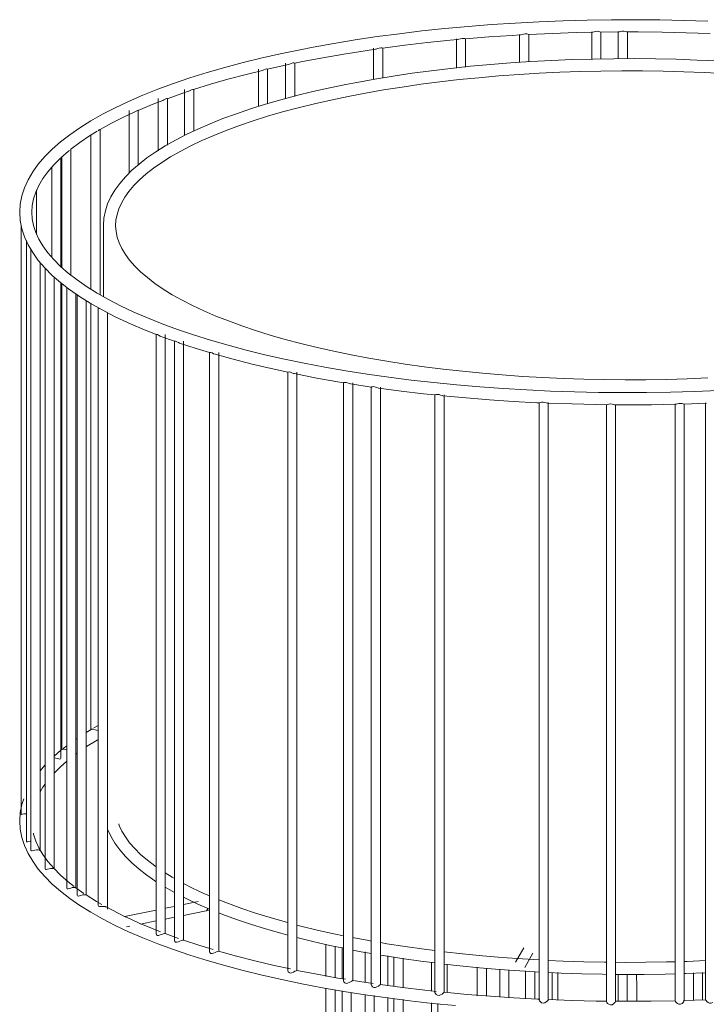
# Model space of a CAD drawing. Header units: millimetres. Extents: x -3269 to -1326, y 696 to 6709.
# Tile 9 of 11: x -2529 to -2304, y 3072 to 3395. Entities that reach past the tile are written whole.
import ezdxf

# ---------------------------------------------------------------- set-up
doc = ezdxf.new("R2010")
doc.units = ezdxf.units.MM
doc.layers.add('E-LITE-EQPM', color=7, linetype='Continuous', lineweight=20)

# ---------------------------------------------------------------- blocks, each defined once
blk = doc.blocks.new('29307 - 29307 LINDA White table lamp-433246-Isometrico 2 PDF')
at = {"layer": 'E-LITE-EQPM', "color": 251, "lineweight": 9, "true_color": 0x636466}
for p, q in [((3761.69, 3390.45), (3761.69, 3381.21)), ((3764.69, 3381.43), (3764.69, 3390.44)), ((3785.33, 3391.27), (3785.33, 3382.25)), ((3788.22, 3391.19), (3794.17, 3391.25)), ((3788.33, 3382.3), (3788.33, 3391.27)), ((3794.03, 3391.36), (3794.03, 3382.4)), ((3797.03, 3382.43), (3797.03, 3391.36)), ((3740.95, 3388.98), (3740.95, 3379.35)), ((3743.95, 3379.68), (3743.95, 3388.98)), ((3713.76, 3385.91), (3713.76, 3375.6)), ((3716.76, 3376.11), (3716.76, 3385.91)), ((3684.88, 3380.97), (3684.88, 3369.34)), ((3687.87, 3380.97), (3690.43, 3381.49)), ((3687.88, 3370.11), (3687.88, 3380.97)), ((3675.93, 3379.01), (3675.93, 3366.76)), ((3678.93, 3367.66), (3678.93, 3379.01)), ((3651.72, 3372.36), (3651.72, 3357.21)), ((3654.72, 3358.68), (3654.72, 3372.35)), ((3643.07, 3369.35), (3643.07, 3352.27)), ((3646.07, 3354.14), (3646.07, 3369.35)), ((3633.52, 3365.5), (3633.52, 3344.78)), ((3636.52, 3347.6), (3636.52, 3365.5)), ((3620.99, 3357.41), (3620.99, 3306.76)), ((3623.99, 3304.95), (3623.99, 3359.21)), ((3614.31, 3352.71), (3614.38, 3352.74)), ((3614.38, 3311.39), (3614.38, 3352.75)), ((3611.09, 3314.25), (3611.09, 3349.93)), ((3611.38, 3350.18), (3611.38, 3313.97)), ((3608.09, 3346.89), (3608.09, 3317.28)), ((3603.1, 3324.75), (3603.1, 3339.48)), ((3598.11, 3327.87), (3598.11, 3134.51)), ((3625.09, 3327.79), (3625.09, 3304.33)), ((3599.81, 3322.77), (3599.81, 3125.59)), ((3599.81, 3322.76), (3599.92, 3322.55)), ((3601.3, 3319.81), (3601.3, 3122.66)), ((3604.3, 3122.66), (3604.3, 3315.62)), ((3605.93, 3313.71), (3605.93, 3116.62)), ((3608.93, 3116.62), (3608.93, 3310.8)), ((3611.09, 3152.89), (3611.09, 3308.98)), ((3611.38, 3308.75), (3611.38, 3155.75)), ((3613.05, 3307.37), (3613.05, 3110.39)), ((3613.65, 3306.91), (3616.44, 3304.94)), ((3616.05, 3110.39), (3616.05, 3305.23)), ((3616.42, 3304.97), (3616.42, 3108.03)), ((3619.42, 3108.03), (3619.42, 3303.16)), ((3620.99, 3302.19), (3620.99, 3162.34)), ((3623.36, 3300.79), (3623.36, 3104.67)), ((3623.48, 3300.67), (3623.76, 3300.52)), ((3626.36, 3103.34), (3626.36, 3299.23)), ((3642.37, 3291.96), (3642.37, 3095.33)), ((3643.92, 3291.35), (3648.4, 3289.72)), ((3645.37, 3095.33), (3645.37, 3291.96)), ((3648.37, 3289.75), (3648.37, 3093.18)), ((3651.37, 3093.18), (3651.37, 3289.75)), ((3659.91, 3286.02), (3659.91, 3089.56)), ((3662.91, 3089.56), (3662.91, 3286.02)), ((3685.59, 3279.57), (3685.59, 3083.3)), ((3688.59, 3083.3), (3688.59, 3279.57)), ((3703.88, 3276.14), (3703.88, 3079.98)), ((3706.88, 3079.98), (3706.88, 3276.14)), ((3706.19, 3275.76), (3706.24, 3275.76)), ((3706.24, 3275.76), (3713, 3274.72)), ((3713, 3274.73), (3713, 3078.61)), ((3715.32, 3274.4), (3715.44, 3274.38)), ((3716, 3078.61), (3716, 3274.72)), ((3733.89, 3272.13), (3733.89, 3076.1)), ((3736.2, 3271.91), (3736.47, 3271.86)), ((3736.89, 3076.11), (3736.89, 3272.13)), ((3768.1, 3269.6), (3768.1, 3073.66)), ((3771.1, 3073.67), (3771.1, 3269.6)), ((3790.16, 3269.01), (3790.16, 3073.09)), ((3793.16, 3073.09), (3793.16, 3269.01)), ((3812.69, 3269.2), (3812.69, 3073.27)), ((3822.96, 3269.38), (3815.61, 3269.13)), ((3815.69, 3073.27), (3815.69, 3269.2)), ((3822.73, 3269.54), (3822.73, 3073.61)), ((3621.95, 3162.92), (3623.36, 3163.69)), ((3619.42, 3161.39), (3621.03, 3162.38)), ((3611.89, 3156.16), (3613.05, 3157.03)), ((3616.05, 3159.19), (3616.42, 3159.44)), ((3616.05, 3154.29), (3616.4, 3154.57)), ((3604.29, 3148.83), (3605.84, 3150.62)), ((3616.04, 3110.4), (3618.68, 3108.54)), ((3645.37, 3110.56), (3648.38, 3108.86)), ((3656.21, 3105.87), (3651.36, 3104.9)), ((3625.67, 3104.23), (3626, 3104.09)), ((3642.38, 3103.1), (3631.98, 3101.02)), ((3648.38, 3104.3), (3645.37, 3103.7)), ((3651.36, 3101.33), (3658.74, 3102.8)), ((3658.79, 3102.82), (3659.85, 3103.16)), ((3632.46, 3100.8), (3632.16, 3100.94)), ((3637.23, 3098.5), (3642.37, 3099.53)), ((3645.37, 3100.13), (3648.37, 3100.73)), ((3632.66, 3097.59), (3633.79, 3097.82)), ((3645.33, 3095.37), (3649.72, 3093.78)), ((3698.09, 3091.87), (3698.09, 3081.35)), ((3701.09, 3080.9), (3701.09, 3091.21)), ((3701.16, 3091.2), (3701.16, 3080.89)), ((3703.4, 3090.76), (3703.4, 3080.54)), ((3710.94, 3089.35), (3710.94, 3079.35)), ((3763.02, 3090.69), (3760.33, 3085.97)), ((3763.38, 3084.24), (3766.06, 3088.96)), ((3718.42, 3088.08), (3718.42, 3078.27)), ((3720.44, 3087.76), (3720.44, 3077.98)), ((3723.44, 3077.54), (3723.44, 3087.28)), ((3732.79, 3085.97), (3732.79, 3076.53)), ((3737.86, 3076.01), (3737.86, 3085.31)), ((3747.79, 3084.33), (3747.79, 3074.98)), ((3750.79, 3074.82), (3750.79, 3084.06)), ((3755.19, 3083.69), (3755.19, 3074.5)), ((3758.19, 3074.27), (3758.19, 3083.5)), ((3763.65, 3083.15), (3763.65, 3074.02)), ((3766.65, 3073.9), (3766.65, 3082.96)), ((3772.34, 3073.63), (3772.34, 3082.66)), ((3774.24, 3073.56), (3774.24, 3082.58)), ((3818.74, 3082.46), (3818.74, 3073.52)), ((3821.74, 3073.62), (3821.74, 3082.57)), ((3706.88, 3079.99), (3706.87, 3079.98)), ((3706.88, 3079.99), (3713.57, 3078.96)), ((3793.98, 3082.04), (3793.98, 3073.17)), ((3796.98, 3073.13), (3796.98, 3082.01)), ((3698.09, 3077.48), (3698.09, 2881.89)), ((3701.09, 2881.89), (3701.09, 3076.92)), ((3701.16, 3076.92), (3701.16, 2874.32)), ((3703.4, 3076.57), (3703.4, 2872.04)), ((3706.4, 2872.05), (3706.4, 3076.07)), ((3710.94, 3075.4), (3710.94, 2896.96)), ((3713.94, 2896.97), (3713.94, 3075.02)), ((3718.42, 3074.39), (3718.42, 2900.52)), ((3720.44, 3074.11), (3720.44, 2862.83)), ((3723.44, 2862.83), (3723.44, 3073.7)), ((3732.79, 3072.66), (3732.79, 2905.31)), ((3822.79, 3073.66), (3815.5, 3073.41)), ((3734.86, 3072.45), (3734.86, 2858.56))]:
    blk.add_line(p, q, dxfattribs=at)
for points in [[(3823.5, 3394.74, 0), (3815.6, 3395.01, 0), (3807.68, 3395.18, 0), (3799.74, 3395.26, 0), (3791.79, 3395.24, 0), (3783.86, 3395.12, 0), (3775.94, 3394.9, 0), (3768.07, 3394.58, 0), (3760.23, 3394.17, 0), (3752.46, 3393.66, 0), (3744.76, 3393.05, 0), (3737.14, 3392.35, 0), (3729.62, 3391.56, 0), (3722.21, 3390.67, 0), (3714.91, 3389.69, 0), (3707.75, 3388.63, 0), (3700.73, 3387.47, 0), (3693.86, 3386.23, 0), (3689.65, 3385.41, 0)], [(3743.93, 3388.97, 0), (3751.57, 3389.58, 0), (3759.28, 3390.1, 0), (3761.96, 3390.26, 0)], [(3761.96, 3390.26, 0), (3762.09, 3390.28, 0), (3762.49, 3390.39, 0), (3762.97, 3390.54, 0), (3763.51, 3390.62, 0), (3764, 3390.57, 0)], [(3764, 3390.57, 0), (3764.37, 3390.46, 0), (3764.61, 3390.41, 0), (3764.64, 3390.41, 0)], [(3764.64, 3390.41, 0), (3772.44, 3390.77, 0), (3780.29, 3391.03, 0), (3785.5, 3391.15, 0)], [(3785.45, 3391.15, 0), (3785.73, 3391.19, 0), (3786.13, 3391.31, 0), (3786.62, 3391.43, 0), (3787.16, 3391.44, 0), (3787.64, 3391.34, 0)], [(3787.64, 3391.34, 0), (3788.01, 3391.23, 0), (3788.25, 3391.2, 0)], [(3794.15, 3391.25, 0), (3794.43, 3391.3, 0), (3794.83, 3391.42, 0), (3795.32, 3391.52, 0), (3795.87, 3391.51, 0), (3796.34, 3391.4, 0)], [(3796.34, 3391.4, 0), (3796.71, 3391.29, 0), (3796.95, 3391.27, 0)], [(3824.17, 3390.71, 0), (3816.32, 3390.99, 0), (3808.45, 3391.17, 0), (3800.56, 3391.26, 0), (3796.9, 3391.26, 0)], [(3714.32, 3385.57, 0), (3714.58, 3385.62, 0), (3715.05, 3385.79, 0), (3715.57, 3385.97, 0), (3716.07, 3386.06, 0)], [(3716.07, 3386.06, 0), (3716.45, 3386.01, 0), (3716.68, 3385.94, 0), (3716.75, 3385.91, 0)], [(3716.75, 3385.91, 0), (3724.01, 3386.87, 0), (3731.39, 3387.73, 0), (3738.88, 3388.5, 0), (3741.33, 3388.73, 0)], [(3741.33, 3388.73, 0), (3741.36, 3388.73, 0), (3741.76, 3388.83, 0), (3742.24, 3388.99, 0), (3742.77, 3389.13, 0), (3743.27, 3389.13, 0)], [(3743.27, 3389.13, 0), (3743.64, 3389.04, 0), (3743.88, 3388.97, 0), (3743.95, 3388.98, 0)], [(3597.59, 3332.07, 0), (3597.77, 3334.78, 0), (3598.29, 3337.46, 0), (3599.15, 3340.12, 0), (3600.35, 3342.75, 0), (3601.87, 3345.33, 0), (3603.7, 3347.86, 0), (3605.84, 3350.34, 0), (3608.28, 3352.78, 0), (3611.02, 3355.17, 0), (3614.04, 3357.51, 0), (3617.35, 3359.81, 0), (3620.95, 3362.05, 0), (3624.81, 3364.24, 0), (3628.95, 3366.37, 0), (3633.35, 3368.45, 0), (3638.01, 3370.46, 0), (3642.92, 3372.42, 0), (3648.07, 3374.31, 0), (3653.46, 3376.13, 0), (3659.07, 3377.88, 0), (3664.9, 3379.56, 0), (3670.94, 3381.17, 0), (3677.18, 3382.7, 0), (3683.61, 3384.15, 0), (3689.65, 3385.41, 0)], [(3690.43, 3381.49, 0), (3697.13, 3382.77, 0), (3704, 3383.97, 0), (3711.01, 3385.08, 0), (3714.32, 3385.57, 0)], [(3678.92, 3379, 0), (3685.31, 3380.43, 0), (3685.71, 3380.51, 0)], [(3685.71, 3380.51, 0), (3685.72, 3380.51, 0), (3686.2, 3380.67, 0), (3686.7, 3380.88, 0), (3687.19, 3381.05, 0)], [(3687.19, 3381.05, 0), (3687.59, 3381.08, 0), (3687.81, 3381.02, 0), (3687.88, 3380.97, 0)], [(3826.68, 3381.71, 0), (3819.91, 3382.03, 0), (3813.11, 3382.27, 0), (3806.28, 3382.42, 0), (3799.44, 3382.48, 0), (3792.6, 3382.46, 0), (3785.76, 3382.36, 0), (3778.94, 3382.17, 0), (3772.15, 3381.9, 0), (3765.41, 3381.54, 0), (3758.71, 3381.1, 0), (3752.08, 3380.58, 0), (3745.51, 3379.98, 0), (3739.03, 3379.29, 0), (3732.64, 3378.53, 0), (3726.36, 3377.69, 0), (3720.19, 3376.77, 0), (3714.14, 3375.77, 0), (3708.22, 3374.7, 0), (3704.59, 3373.99, 0)], [(3654.69, 3372.32, 0), (3660.21, 3374.05, 0), (3665.96, 3375.71, 0), (3671.92, 3377.29, 0), (3676.87, 3378.52, 0)], [(3676.87, 3378.52, 0), (3677.26, 3378.64, 0), (3677.76, 3378.86, 0), (3678.25, 3379.05, 0)], [(3678.25, 3379.05, 0), (3678.64, 3379.11, 0), (3678.87, 3379.06, 0), (3678.93, 3379.01, 0)], [(3705.37, 3370.07, 0), (3711.14, 3371.17, 0), (3717.04, 3372.21, 0), (3723.08, 3373.16, 0), (3729.24, 3374.05, 0), (3735.5, 3374.85, 0), (3741.87, 3375.58, 0), (3748.33, 3376.23, 0), (3754.87, 3376.8, 0), (3761.48, 3377.28, 0), (3768.14, 3377.69, 0), (3774.86, 3378.01, 0), (3781.61, 3378.25, 0), (3788.38, 3378.41, 0), (3795.17, 3378.48, 0), (3801.97, 3378.47, 0), (3808.76, 3378.37, 0), (3815.53, 3378.19, 0), (3822.27, 3377.93, 0), (3828.97, 3377.58, 0)], [(3625.09, 3327.79, 0), (3625.25, 3330.16, 0), (3625.7, 3332.5, 0), (3626.45, 3334.83, 0), (3627.5, 3337.11, 0), (3628.82, 3339.36, 0), (3630.41, 3341.56, 0), (3632.27, 3343.72, 0), (3634.38, 3345.83, 0), (3636.75, 3347.9, 0), (3639.37, 3349.93, 0), (3642.23, 3351.91, 0), (3645.34, 3353.84, 0), (3648.68, 3355.73, 0), (3652.25, 3357.57, 0), (3656.05, 3359.37, 0), (3660.07, 3361.11, 0), (3664.3, 3362.79, 0), (3668.74, 3364.42, 0), (3673.39, 3365.99, 0), (3678.23, 3367.51, 0), (3683.26, 3368.96, 0), (3688.46, 3370.34, 0), (3693.84, 3371.66, 0), (3699.38, 3372.91, 0), (3704.59, 3373.99, 0)], [(3705.37, 3370.07, 0), (3699.75, 3368.9, 0), (3694.3, 3367.66, 0), (3689, 3366.35, 0), (3683.89, 3364.98, 0), (3678.96, 3363.55, 0), (3674.23, 3362.06, 0), (3669.69, 3360.51, 0), (3665.37, 3358.92, 0), (3661.26, 3357.27, 0), (3657.37, 3355.57, 0), (3653.71, 3353.84, 0), (3650.29, 3352.06, 0), (3647.12, 3350.25, 0), (3644.19, 3348.4, 0), (3641.51, 3346.53, 0), (3639.09, 3344.64, 0), (3636.94, 3342.74, 0), (3635.04, 3340.83, 0), (3633.42, 3338.91, 0), (3632.06, 3337, 0), (3630.96, 3335.1, 0), (3630.12, 3333.21, 0), (3629.53, 3331.34, 0), (3629.19, 3329.48, 0), (3629.09, 3327.63, 0), (3629.23, 3325.78, 0), (3629.62, 3323.92, 0), (3630.25, 3322.05, 0), (3631.13, 3320.16, 0), (3632.27, 3318.26, 0), (3633.68, 3316.34, 0), (3635.35, 3314.43, 0), (3637.29, 3312.51, 0), (3639.49, 3310.61, 0), (3641.95, 3308.73, 0), (3644.67, 3306.86, 0), (3647.65, 3305.02, 0), (3650.87, 3303.22, 0), (3654.33, 3301.45, 0), (3658.02, 3299.71, 0), (3661.95, 3298.03, 0), (3666.09, 3296.39, 0), (3670.46, 3294.8, 0), (3675.03, 3293.26, 0), (3679.8, 3291.78, 0), (3684.76, 3290.36, 0), (3689.9, 3289, 0), (3695.22, 3287.71, 0), (3700.71, 3286.48, 0), (3706.35, 3285.32, 0), (3712.14, 3284.23, 0), (3718.07, 3283.21, 0), (3724.13, 3282.26, 0), (3730.31, 3281.39, 0), (3736.59, 3280.6, 0), (3742.98, 3279.89, 0), (3749.45, 3279.25, 0), (3756, 3278.7, 0), (3762.62, 3278.22, 0), (3769.29, 3277.83, 0), (3776.02, 3277.52, 0), (3782.77, 3277.3, 0), (3789.55, 3277.16, 0), (3796.34, 3277.1, 0), (3803.14, 3277.13, 0), (3809.92, 3277.24, 0), (3816.69, 3277.43, 0), (3823.42, 3277.71, 0)], [(3646.03, 3369.31, 0), (3651.16, 3371.15, 0), (3653.01, 3371.77, 0)], [(3653.01, 3371.77, 0), (3653.06, 3371.79, 0), (3653.56, 3372.01, 0), (3654.03, 3372.25, 0)], [(3654.03, 3372.25, 0), (3654.43, 3372.4, 0), (3654.66, 3372.4, 0), (3654.72, 3372.34, 0)], [(3636.47, 3365.46, 0), (3641.1, 3367.41, 0), (3644.53, 3368.75, 0)], [(3644.53, 3368.75, 0), (3644.92, 3368.93, 0), (3645.38, 3369.18, 0)], [(3645.38, 3369.18, 0), (3645.78, 3369.37, 0), (3646.01, 3369.39, 0), (3646.07, 3369.34, 0)], [(3623.96, 3359.18, 0), (3627.76, 3361.27, 0), (3631.84, 3363.33, 0), (3635.2, 3364.89, 0)], [(3635.2, 3364.89, 0), (3635.37, 3364.97, 0), (3635.83, 3365.24, 0)], [(3635.83, 3365.24, 0), (3636.22, 3365.46, 0), (3636.46, 3365.53, 0), (3636.51, 3365.49, 0)], [(3614.37, 3352.74, 0), (3617.31, 3354.94, 0), (3620.54, 3357.11, 0), (3623.07, 3358.65, 0)], [(3623.31, 3358.81, 0), (3623.69, 3359.08, 0), (3623.93, 3359.22, 0), (3623.99, 3359.21, 0)], [(3611.09, 3349.93, 0), (3613.64, 3352.15, 0), (3613.89, 3352.36, 0)], [(3601.59, 3332.07, 0), (3601.73, 3334.26, 0), (3602.16, 3336.46, 0), (3602.88, 3338.67, 0), (3603.89, 3340.89, 0), (3605.21, 3343.13, 0), (3606.84, 3345.38, 0), (3608.77, 3347.62, 0), (3610.83, 3349.7, 0)], [(3597.59, 3332.07, 0), (3597.77, 3329.37, 0), (3598.29, 3326.68, 0), (3599.15, 3324.02, 0), (3600.35, 3321.4, 0), (3601.87, 3318.82, 0), (3603.7, 3316.28, 0), (3605.84, 3313.8, 0), (3608.28, 3311.36, 0), (3611.02, 3308.97, 0), (3613.06, 3307.35, 0)], [(3601.59, 3332.07, 0), (3601.73, 3329.88, 0), (3602.16, 3327.68, 0), (3602.88, 3325.47, 0), (3603.89, 3323.25, 0), (3605.21, 3321.01, 0), (3606.84, 3318.77, 0), (3608.77, 3316.52, 0), (3611.01, 3314.29, 0), (3613.55, 3312.06, 0), (3616.4, 3309.86, 0), (3619.55, 3307.68, 0), (3622.99, 3305.53, 0), (3626.71, 3303.43, 0), (3630.72, 3301.36, 0), (3635, 3299.34, 0), (3639.54, 3297.38, 0), (3644.35, 3295.46, 0), (3649.4, 3293.61, 0), (3654.69, 3291.82, 0), (3660.22, 3290.09, 0), (3665.97, 3288.43, 0), (3671.93, 3286.85, 0), (3678.1, 3285.33, 0), (3684.46, 3283.9, 0), (3691, 3282.54, 0), (3697.72, 3281.27, 0), (3704.59, 3280.08, 0), (3711.62, 3278.97, 0), (3718.79, 3277.95, 0), (3726.08, 3277.02, 0), (3733.49, 3276.19, 0), (3741.01, 3275.44, 0), (3748.61, 3274.79, 0), (3756.29, 3274.23, 0), (3764.05, 3273.77, 0), (3771.85, 3273.4, 0), (3779.7, 3273.13, 0), (3787.57, 3272.96, 0), (3795.46, 3272.88, 0), (3803.36, 3272.91, 0), (3811.24, 3273.03, 0), (3819.1, 3273.24, 0), (3826.93, 3273.56, 0)], [(3601.3, 3319.81, 0), (3601.3, 3319.8, 0), (3601.42, 3319.62, 0)], [(3605.93, 3313.71, 0), (3605.93, 3313.7, 0), (3606.04, 3313.58, 0)], [(3613.05, 3307.37, 0), (3613.05, 3307.37, 0), (3613.17, 3307.3, 0), (3613.46, 3307.07, 0), (3613.65, 3306.91, 0)], [(3616.42, 3304.97, 0), (3616.42, 3304.97, 0), (3616.53, 3304.92, 0), (3616.83, 3304.71, 0), (3617.23, 3304.42, 0)], [(3617.19, 3304.44, 0), (3620.77, 3302.2, 0), (3624.62, 3300.01, 0), (3628.75, 3297.87, 0), (3633.14, 3295.79, 0), (3637.78, 3293.78, 0), (3642.41, 3291.92, 0)], [(3642.37, 3291.96, 0), (3642.37, 3291.97, 0), (3642.48, 3292.01, 0), (3642.78, 3291.92, 0), (3643.2, 3291.7, 0), (3643.68, 3291.45, 0), (3643.92, 3291.35, 0)], [(3648.37, 3289.75, 0), (3648.37, 3289.76, 0), (3648.48, 3289.81, 0), (3648.78, 3289.75, 0), (3649.21, 3289.54, 0), (3649.69, 3289.3, 0), (3650.03, 3289.15, 0)], [(3650.03, 3289.15, 0), (3655.51, 3287.36, 0), (3659.94, 3286, 0)], [(3659.91, 3286.02, 0), (3659.92, 3286.03, 0), (3660.03, 3286.09, 0), (3660.32, 3286.07, 0), (3660.76, 3285.91, 0), (3661.24, 3285.67, 0), (3661.74, 3285.47, 0), (3661.77, 3285.46, 0)], [(3661.77, 3285.46, 0), (3667.7, 3283.82, 0), (3673.84, 3282.24, 0), (3680.17, 3280.75, 0), (3685.59, 3279.57, 0)], [(3685.59, 3279.57, 0), (3685.59, 3279.58, 0), (3685.71, 3279.64, 0), (3685.99, 3279.68, 0), (3686.43, 3279.61, 0), (3686.93, 3279.41, 0), (3687.43, 3279.21, 0), (3687.78, 3279.11, 0)], [(3687.78, 3279.11, 0), (3694.49, 3277.79, 0), (3701.38, 3276.56, 0), (3703.88, 3276.14, 0)], [(3703.88, 3276.14, 0), (3703.88, 3276.14, 0), (3704, 3276.2, 0), (3704.28, 3276.26, 0), (3704.71, 3276.25, 0), (3705.23, 3276.09, 0), (3705.73, 3275.9, 0), (3706.19, 3275.76, 0)], [(3713, 3274.72, 0), (3713.01, 3274.72, 0), (3713.13, 3274.77, 0), (3713.41, 3274.84, 0), (3713.83, 3274.85, 0), (3714.35, 3274.73, 0), (3714.86, 3274.54, 0), (3715.32, 3274.4, 0)], [(3715.44, 3274.38, 0), (3722.75, 3273.4, 0), (3730.17, 3272.52, 0), (3733.9, 3272.12, 0)], [(3733.89, 3272.12, 0), (3734.02, 3272.15, 0), (3734.29, 3272.23, 0), (3734.71, 3272.29, 0), (3735.23, 3272.22, 0), (3735.74, 3272.06, 0), (3736.2, 3271.91, 0)], [(3736.47, 3271.86, 0), (3744.08, 3271.15, 0), (3751.78, 3270.54, 0), (3759.54, 3270.02, 0), (3767.37, 3269.59, 0), (3768.16, 3269.56, 0)], [(3768.16, 3269.56, 0), (3768.23, 3269.56, 0), (3768.5, 3269.64, 0), (3768.91, 3269.74, 0), (3769.42, 3269.78, 0), (3769.95, 3269.68, 0), (3770.41, 3269.54, 0)], [(3770.41, 3269.54, 0), (3770.79, 3269.45, 0), (3770.86, 3269.44, 0)], [(3770.86, 3269.44, 0), (3778.76, 3269.16, 0), (3786.68, 3268.97, 0), (3790.28, 3268.92, 0)], [(3790.28, 3268.92, 0), (3790.29, 3268.92, 0), (3790.57, 3268.98, 0), (3790.97, 3269.09, 0), (3791.47, 3269.18, 0), (3792.01, 3269.15, 0), (3792.48, 3269.02, 0)], [(3792.48, 3269.02, 0), (3792.85, 3268.92, 0), (3793.09, 3268.91, 0)], [(3812.88, 3269.06, 0), (3804.95, 3268.92, 0), (3797.01, 3268.88, 0), (3793.01, 3268.9, 0)], [(3812.82, 3269.07, 0), (3813.1, 3269.1, 0), (3813.5, 3269.21, 0), (3813.98, 3269.34, 0), (3814.53, 3269.37, 0), (3815.01, 3269.28, 0)], [(3815.01, 3269.28, 0), (3815.38, 3269.17, 0), (3815.62, 3269.13, 0)], [(3621, 3162.35, 0), (3621.11, 3162.41, 0), (3621.39, 3162.45, 0), (3621.82, 3162.41, 0), (3622.34, 3162.29, 0), (3622.85, 3162.12, 0), (3623.31, 3161.97, 0)], [(3619.42, 3156.65, 0), (3619.55, 3156.74, 0), (3622.99, 3158.89, 0), (3623.36, 3159.1, 0)], [(3608.93, 3153.63, 0), (3611.11, 3155.53, 0), (3611.38, 3155.75, 0)], [(3611.38, 3155.75, 0), (3611.49, 3155.81, 0), (3611.77, 3155.87, 0), (3612.19, 3155.87, 0), (3612.71, 3155.8, 0), (3613.06, 3155.71, 0)], [(3608.93, 3153.03, 0), (3609.42, 3152.97, 0), (3609.94, 3152.85, 0), (3610.4, 3152.71, 0)], [(3608.93, 3148.06, 0), (3611.01, 3150.14, 0), (3613.05, 3151.93, 0)], [(3610.4, 3152.71, 0), (3610.78, 3152.61, 0), (3611.02, 3152.67, 0), (3611.09, 3152.94, 0)], [(3604.3, 3141.86, 0), (3605.21, 3143.41, 0), (3605.93, 3144.4, 0)], [(3597.59, 3132.35, 0), (3597.77, 3135.06, 0), (3598.29, 3137.74, 0), (3598.9, 3139.62, 0)], [(3598.11, 3134.51, 0), (3598.11, 3134.49, 0), (3598.23, 3134.45, 0), (3598.5, 3134.53, 0), (3598.9, 3134.62, 0), (3599.4, 3134.68, 0), (3599.82, 3134.68, 0)], [(3597.59, 3132.35, 0), (3597.77, 3129.65, 0), (3598.29, 3126.96, 0), (3599.15, 3124.3, 0), (3600.35, 3121.68, 0), (3601.87, 3119.1, 0), (3603.7, 3116.56, 0), (3605.84, 3114.08, 0), (3608.28, 3111.64, 0), (3611.02, 3109.25, 0), (3614.04, 3106.91, 0), (3617.35, 3104.62, 0), (3620.95, 3102.37, 0), (3624.81, 3100.19, 0), (3628.95, 3098.05, 0), (3633.35, 3095.98, 0), (3638.01, 3093.96, 0), (3642.92, 3092.01, 0), (3648.07, 3090.12, 0), (3653.46, 3088.29, 0), (3659.07, 3086.54, 0), (3664.9, 3084.86, 0), (3670.94, 3083.25, 0), (3677.18, 3081.72, 0), (3683.61, 3080.27, 0), (3690.22, 3078.9, 0), (3697, 3077.61, 0), (3703.94, 3076.41, 0), (3711.03, 3075.3, 0), (3718.26, 3074.27, 0), (3725.61, 3073.33, 0), (3733.07, 3072.49, 0), (3740.64, 3071.74, 0)], [(3630.09, 3131.34, 0), (3630.25, 3130.89, 0), (3631.13, 3129, 0), (3632.27, 3127.1, 0), (3633.68, 3125.18, 0), (3635.35, 3123.27, 0), (3637.29, 3121.35, 0), (3639.49, 3119.45, 0), (3641.95, 3117.56, 0), (3642.38, 3117.27, 0)], [(3602.09, 3128.31, 0), (3602.16, 3127.96, 0), (3602.88, 3125.75, 0), (3603.89, 3123.53, 0), (3605.21, 3121.29, 0), (3606.84, 3119.05, 0), (3608.77, 3116.8, 0), (3611.01, 3114.57, 0), (3613.55, 3112.34, 0), (3615.48, 3110.83, 0)], [(3626.36, 3129.9, 0), (3626.45, 3129.6, 0), (3627.5, 3127.31, 0), (3628.82, 3125.07, 0), (3630.41, 3122.86, 0), (3632.27, 3120.71, 0), (3634.38, 3118.59, 0), (3636.75, 3116.52, 0), (3639.37, 3114.5, 0), (3642.23, 3112.52, 0), (3642.38, 3112.42, 0)], [(3599.81, 3125.59, 0), (3599.81, 3125.57, 0), (3599.92, 3125.45, 0), (3600.2, 3125.5, 0), (3600.59, 3125.61, 0), (3601.08, 3125.72, 0), (3601.3, 3125.75, 0)], [(3601.3, 3122.66, 0), (3601.3, 3122.64, 0), (3601.42, 3122.49, 0), (3601.7, 3122.53, 0), (3602.09, 3122.64, 0), (3602.58, 3122.76, 0), (3603.12, 3122.82, 0), (3603.62, 3122.81, 0)], [(3603.62, 3122.81, 0), (3603.99, 3122.74, 0), (3604.23, 3122.66, 0), (3604.3, 3122.67, 0)], [(3605.93, 3116.62, 0), (3605.93, 3116.6, 0), (3606.04, 3116.4, 0), (3606.33, 3116.4, 0), (3606.72, 3116.52, 0), (3607.21, 3116.65, 0), (3607.74, 3116.75, 0), (3608.24, 3116.78, 0)], [(3608.24, 3116.78, 0), (3608.63, 3116.73, 0), (3608.86, 3116.66, 0), (3608.93, 3116.63, 0)], [(3645.37, 3115.27, 0), (3647.65, 3113.86, 0), (3648.38, 3113.45, 0)], [(3651.36, 3111.8, 0), (3654.33, 3110.28, 0), (3658.02, 3108.55, 0), (3659.93, 3107.74, 0)], [(3613.05, 3110.39, 0), (3613.05, 3110.36, 0), (3613.17, 3110.1, 0), (3613.46, 3110.06, 0), (3613.86, 3110.16, 0), (3614.34, 3110.31, 0), (3614.86, 3110.45, 0), (3615.37, 3110.51, 0)], [(3615.37, 3110.51, 0), (3615.75, 3110.5, 0), (3615.98, 3110.44, 0), (3616.05, 3110.39, 0)], [(3616.42, 3108.03, 0), (3616.42, 3108, 0), (3616.53, 3107.72, 0), (3616.83, 3107.66, 0), (3617.23, 3107.76, 0), (3617.71, 3107.91, 0), (3618.23, 3108.06, 0), (3618.74, 3108.14, 0)], [(3618.74, 3108.14, 0), (3619.12, 3108.14, 0), (3619.35, 3108.08, 0)], [(3619.4, 3108.06, 0), (3622.82, 3105.91, 0), (3624.57, 3104.89, 0)], [(3651.36, 3107.3, 0), (3652.25, 3106.85, 0), (3656.05, 3105.06, 0), (3659.92, 3103.38, 0)], [(3662.91, 3106.49, 0), (3666.09, 3105.23, 0), (3670.46, 3103.64, 0), (3675.03, 3102.1, 0), (3679.8, 3100.62, 0), (3684.76, 3099.2, 0), (3685.59, 3098.98, 0)], [(3623.36, 3104.67, 0), (3623.36, 3104.63, 0), (3623.48, 3104.42, 0), (3623.76, 3104.3, 0), (3624.18, 3104.27, 0), (3624.68, 3104.3, 0), (3625.21, 3104.3, 0), (3625.67, 3104.23, 0)], [(3625.94, 3104.13, 0), (3629.89, 3102.06, 0), (3632.03, 3101.01, 0)], [(3659.26, 3103.64, 0), (3659.19, 3103.29, 0), (3659.05, 3103.02, 0), (3658.87, 3102.85, 0), (3658.74, 3102.8, 0)], [(3662.91, 3102.18, 0), (3664.3, 3101.63, 0), (3668.74, 3100, 0), (3673.39, 3098.43, 0), (3678.23, 3096.92, 0), (3683.26, 3095.47, 0), (3685.59, 3094.84, 0)], [(3632.39, 3100.83, 0), (3636.77, 3098.83, 0), (3641.42, 3096.89, 0), (3643.84, 3095.94, 0)], [(3642.37, 3095.33, 0), (3642.37, 3095.27, 0), (3642.48, 3094.93, 0), (3642.78, 3094.73, 0), (3643.2, 3094.76, 0), (3643.68, 3094.92, 0), (3644.19, 3095.12, 0), (3644.68, 3095.29, 0)], [(3644.68, 3095.29, 0), (3645.08, 3095.38, 0), (3645.31, 3095.38, 0), (3645.33, 3095.37, 0)], [(3688.58, 3098.19, 0), (3689.9, 3097.84, 0), (3695.22, 3096.55, 0), (3700.71, 3095.32, 0), (3703.89, 3094.66, 0)], [(3648.37, 3093.18, 0), (3648.37, 3093.12, 0), (3648.48, 3092.77, 0), (3648.78, 3092.55, 0), (3649.21, 3092.56, 0), (3649.69, 3092.72, 0), (3650.19, 3092.92, 0), (3650.68, 3093.11, 0)], [(3650.68, 3093.11, 0), (3651.08, 3093.21, 0), (3651.31, 3093.22, 0), (3651.33, 3093.22, 0)], [(3651.33, 3093.22, 0), (3656.71, 3091.45, 0), (3661.07, 3090.12, 0)], [(3688.58, 3094.05, 0), (3693.84, 3092.76, 0), (3699.38, 3091.51, 0), (3703.89, 3090.58, 0)], [(3706.87, 3094.06, 0), (3712.14, 3093.07, 0), (3713.01, 3092.92, 0)], [(3716, 3092.4, 0), (3718.07, 3092.05, 0), (3724.13, 3091.1, 0), (3730.31, 3090.23, 0), (3733.89, 3089.78, 0)], [(3659.91, 3089.56, 0), (3659.92, 3089.49, 0), (3660.03, 3089.13, 0), (3660.32, 3088.87, 0), (3660.76, 3088.84, 0), (3661.24, 3088.99, 0), (3661.74, 3089.21, 0), (3662.23, 3089.41, 0)], [(3662.23, 3089.41, 0), (3662.62, 3089.55, 0), (3662.86, 3089.59, 0), (3662.89, 3089.58, 0)], [(3662.89, 3089.58, 0), (3668.74, 3087.96, 0), (3674.8, 3086.41, 0), (3681.06, 3084.93, 0), (3686.42, 3083.76, 0)], [(3706.87, 3089.99, 0), (3710.92, 3089.22, 0), (3713.01, 3088.86, 0)], [(3736.88, 3089.41, 0), (3742.98, 3088.73, 0), (3749.45, 3088.09, 0), (3756, 3087.54, 0), (3762.62, 3087.06, 0), (3768.11, 3086.74, 0)], [(3716, 3088.34, 0), (3716.9, 3088.19, 0), (3723.01, 3087.22, 0), (3729.24, 3086.34, 0), (3733.89, 3085.75, 0)], [(3771.1, 3086.59, 0), (3776.02, 3086.36, 0), (3782.77, 3086.14, 0), (3789.55, 3086, 0), (3790.17, 3085.99, 0)], [(3793.16, 3085.97, 0), (3796.34, 3085.94, 0), (3803.14, 3085.97, 0), (3809.92, 3086.08, 0), (3812.7, 3086.16, 0)], [(3815.69, 3086.24, 0), (3816.69, 3086.27, 0), (3822.73, 3086.52, 0)], [(3685.59, 3083.3, 0), (3685.59, 3083.23, 0), (3685.71, 3082.87, 0), (3685.99, 3082.56, 0), (3686.43, 3082.43, 0), (3686.93, 3082.54, 0), (3687.43, 3082.76, 0), (3687.9, 3083, 0)], [(3687.9, 3083, 0), (3688.3, 3083.2, 0), (3688.53, 3083.3, 0), (3688.58, 3083.3, 0)], [(3688.58, 3083.31, 0), (3695.24, 3082.01, 0), (3702.06, 3080.78, 0), (3704.52, 3080.37, 0)], [(3736.88, 3085.39, 0), (3742, 3084.81, 0), (3748.52, 3084.16, 0), (3755.12, 3083.59, 0), (3761.78, 3083.11, 0), (3768.11, 3082.73, 0)], [(3771.1, 3082.59, 0), (3775.27, 3082.39, 0), (3782.08, 3082.16, 0), (3788.9, 3082.01, 0), (3790.17, 3081.99, 0)], [(3815.69, 3082.24, 0), (3816.24, 3082.25, 0), (3822.73, 3082.51, 0)], [(3703.88, 3079.98, 0), (3703.88, 3079.91, 0), (3704, 3079.55, 0), (3704.28, 3079.23, 0), (3704.71, 3079.04, 0), (3705.23, 3079.11, 0), (3705.73, 3079.32, 0), (3706.19, 3079.58, 0)], [(3706.19, 3079.58, 0), (3706.58, 3079.81, 0), (3706.82, 3079.96, 0), (3706.88, 3079.99, 0)], [(3793.16, 3081.97, 0), (3795.74, 3081.94, 0), (3802.59, 3081.96, 0), (3809.42, 3082.07, 0), (3812.7, 3082.16, 0)], [(3800.2, 3073.08, 0), (3800.14, 3077.75, 0), (3800.09, 3082.01, 0)], [(3713, 3078.61, 0), (3713.01, 3078.54, 0), (3713.13, 3078.19, 0), (3713.41, 3077.86, 0), (3713.83, 3077.65, 0), (3714.35, 3077.69, 0), (3714.86, 3077.9, 0), (3715.32, 3078.16, 0)], [(3715.32, 3078.16, 0), (3715.7, 3078.41, 0), (3715.94, 3078.57, 0), (3716, 3078.62, 0)], [(3716, 3078.62, 0), (3723.25, 3077.65, 0), (3730.61, 3076.78, 0), (3734.31, 3076.38, 0)], [(3733.89, 3076.11, 0), (3733.89, 3076.04, 0), (3734.02, 3075.71, 0), (3734.29, 3075.37, 0), (3734.71, 3075.12, 0), (3735.23, 3075.09, 0), (3735.74, 3075.27, 0), (3736.2, 3075.55, 0)], [(3736.2, 3075.55, 0), (3736.58, 3075.82, 0), (3736.83, 3076.03, 0), (3736.88, 3076.12, 0)], [(3736.88, 3076.12, 0), (3744.43, 3075.41, 0), (3752.07, 3074.8, 0), (3759.79, 3074.29, 0), (3767.57, 3073.87, 0), (3768.34, 3073.83, 0)], [(3768.1, 3073.67, 0), (3768.1, 3073.63, 0), (3768.23, 3073.33, 0), (3768.5, 3073, 0), (3768.91, 3072.71, 0), (3769.42, 3072.57, 0), (3769.95, 3072.69, 0), (3770.41, 3072.95, 0)], [(3770.41, 3072.95, 0), (3770.79, 3073.26, 0), (3771.03, 3073.52, 0), (3771.1, 3073.68, 0)], [(3771.04, 3073.71, 0), (3778.88, 3073.43, 0), (3786.75, 3073.25, 0), (3790.32, 3073.2, 0)], [(3790.16, 3073.09, 0), (3790.17, 3073.06, 0), (3790.29, 3072.8, 0), (3790.57, 3072.48, 0), (3790.97, 3072.18, 0), (3791.47, 3071.99, 0), (3792.01, 3072.05, 0), (3792.48, 3072.29, 0)], [(3792.48, 3072.29, 0), (3792.85, 3072.61, 0), (3793.09, 3072.9, 0), (3793.16, 3073.11, 0)], [(3812.78, 3073.34, 0), (3804.9, 3073.2, 0), (3797.01, 3073.16, 0), (3793.05, 3073.18, 0)], [(3812.69, 3073.27, 0), (3812.7, 3073.26, 0), (3812.82, 3073.04, 0), (3813.1, 3072.74, 0), (3813.5, 3072.44, 0), (3813.98, 3072.21, 0), (3814.53, 3072.2, 0), (3815.01, 3072.41, 0)], [(3815.01, 3072.41, 0), (3815.38, 3072.73, 0), (3815.62, 3073.05, 0), (3815.69, 3073.3, 0)], [(3822.73, 3073.61, 0), (3822.73, 3073.6, 0), (3822.85, 3073.4, 0), (3823.13, 3073.11, 0), (3823.53, 3072.81, 0), (3824.02, 3072.57, 0), (3824.56, 3072.53, 0), (3825.04, 3072.72, 0)]]:
    blk.add_polyline3d(points, dxfattribs=at)

msp = doc.modelspace()

# ---------------------------------------------------------------- block references
at = {"layer": 'E-LITE-EQPM', "lineweight": 9}
msp.add_blockref('29307 - 29307 LINDA White table lamp-433246-Isometrico 2 PDF', (-6126.95, 0), dxfattribs=at)

doc.saveas('drawing.dxf')
